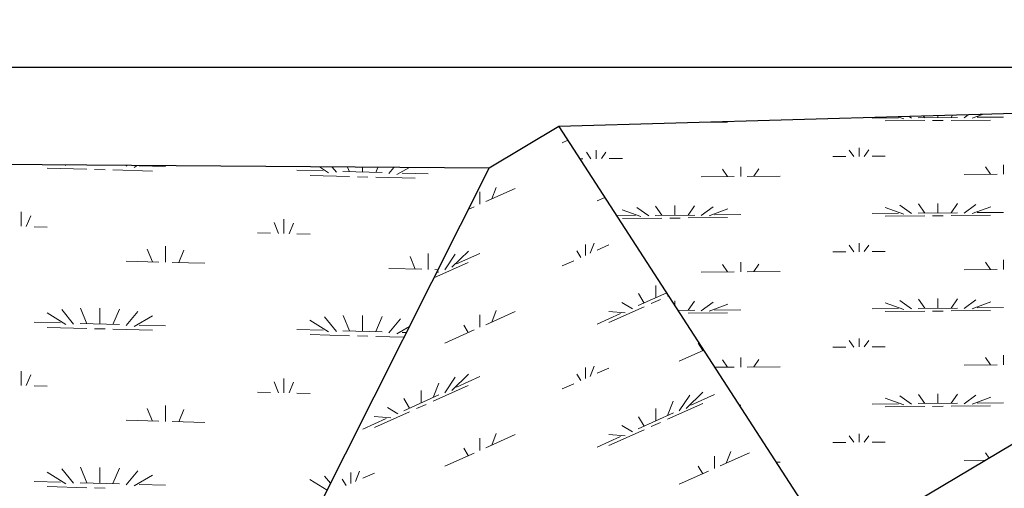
# Model space of a CAD drawing. Extents: x -805 to 3526, y -961 to 1039.
# Tile 112 of 256: x 292.08 to 294.46, y 35.3 to 36.43. Entities that reach past the tile are written whole.
import ezdxf

# ---------------------------------------------------------------- set-up
doc = ezdxf.new("R2010")
doc.units = 0
doc.linetypes.add('AUSGEZOGEN', pattern=[2, 1, 1])
doc.layers.get('0').update_dxf_attribs({"color": 251})
for name, color, linetype, lineweight in [('P-HP-Dorsten 2022 - Ansicht$0$VE22-087 - Bf_Dorsten-Hervest ModellRevit2021_rvt-1-Schnitt 8$0$A-FLOR', 192, 'Continuous', 9), ('P-HP-Dorsten 2022 - Ansicht$0$VE22-087 - Bf_Dorsten-Hervest ModellRevit2021_rvt-1-Schnitt 8$0$A-FLOR-PATT', 8, 'Continuous', 35), ('P-HP-Dorsten 2022 - Ansicht$0$VE22-087 - Bf_Dorsten-Hervest ModellRevit2021_rvt-1-Schnitt 8$0$A-WALL', 113, 'Continuous', 9), ('TTK-B-Bestand', 252, 'Continuous', 35), ('TTK-P-Treppe oben', 12, 'Continuous', 25), ('TTK-P-Treppe unten', 12, 'Continuous', 25)]:
    doc.layers.add(name, color=color, linetype=linetype, lineweight=lineweight)
doc.layers.add('TTK-P-Bahnsteig', color=12, linetype='Continuous')
doc.layers.add('TTK-P-TEXT', color=12, linetype='AUSGEZOGEN')
doc.styles.add('AKG DIN 6776', font='AKG_DIN67.TTF')
doc.dimstyles.new('TTK$6', dxfattribs={"dimtxt": 2.5, "dimasz": 2.5, "dimexe": 3.5, "dimexo": 0.1, "dimgap": 1, "dimtad": 1, "dimzin": 0, "dimtxsty": 'AKG DIN 6776', "dimblk": 'OBLIQUE', "dimcen": -0.09, "dimdle": 3, "dimse1": 1, "dimse2": 1, "dimclrd": 256, "dimclre": 256, "dimclrt": 256, "dimadec": 3, "dimazin": 0, "dimtfac": 1, "dimtofl": 0, "dimtmove": 0, "dimatfit": 3, "dimldrblk": 'OBLIQUE', "dimfxl": 7, "dimfxlon": 1, "dimtolj": 1, "dimtzin": 0, "dimlwd": -1, "dimlwe": -1, "dimarcsym": 0})

# ---------------------------------------------------------------- blocks, each defined once
blk = doc.blocks.new('*D549')
at = {"layer": 'DEFPOINTS', "color": 0}
for p in [(1594.653, 36.7397), (1594.3062, 36.5752), (8.2233, 0)]:
    blk.add_point(p, dxfattribs=at)
at = {"layer": 'TTK-B-Bestand', "insert": (1594.1093, 36.9835), "char_height": 0.25, "attachment_point": 5, "style": 'AKG DIN 6776'}
blk.add_mtext('\\A1;36,588', dxfattribs=at)
blk = doc.blocks.new('_OBLIQUE')
at = {"color": 0, "linetype": 'ByBlock'}
blk.add_line((-0.5, -0.5), (0.5, 0.5), dxfattribs=at)
blk = doc.blocks.new('*D548')
at = {"layer": 'DEFPOINTS', "color": 0}
for p in [(1585.5366, 36.7706), (1585.0459, 36.614), (-0.8681, 0.0309)]:
    blk.add_point(p, dxfattribs=at)
at = {"layer": 'TTK-B-Bestand', "insert": (1585.0178, 37.0144), "char_height": 0.25, "attachment_point": 5, "style": 'AKG DIN 6776'}
blk.add_mtext('\\A1;36,621', dxfattribs=at)
blk = doc.blocks.new('*D547')
at = {"layer": 'DEFPOINTS', "color": 0}
for p in [(1244.5951, 35.6713), (1244.1853, 35.5313), (0, 0)]:
    blk.add_point(p, dxfattribs=at)
at = {"layer": 'TTK-P-Treppe unten', "insert": (1244.1389, 35.9152), "char_height": 0.25, "attachment_point": 5, "style": 'AKG DIN 6776', "bg_fill": 3, "box_fill_scale": 1.1, "bg_fill_color": 256, "bg_fill_true_color": 13158600, "bg_fill_transparency": 0}
blk.add_mtext('\\A1;35,53', dxfattribs=at)
blk = doc.blocks.new('*D546')
at = {"layer": 'DEFPOINTS', "color": 0}
for p in [(1248.9571, 37.4519), (1249.0816, 37.3335), (0, 0)]:
    blk.add_point(p, dxfattribs=at)
at = {"layer": 'TTK-P-Treppe unten', "insert": (1249.4133, 37.6958), "char_height": 0.25, "attachment_point": 5, "style": 'AKG DIN 6776'}
blk.add_mtext('\\A1;37,33', dxfattribs=at)
blk = doc.blocks.new('*D545')
at = {"layer": 'DEFPOINTS', "color": 0}
for p in [(1259.6018, 37.4765), (1259.6991, 37.3874), (0.198, 0.0396)]:
    blk.add_point(p, dxfattribs=at)
at = {"layer": 'TTK-P-Treppe unten', "insert": (1259.1455, 37.7204), "char_height": 0.25, "attachment_point": 5, "style": 'AKG DIN 6776'}
blk.add_mtext('\\A1;37,35', dxfattribs=at)
blk = doc.blocks.new('*D543')
at = {"layer": 'DEFPOINTS', "color": 0}
for p in [(859.6449, 36.5698), (860.128, 36.5698), (-0.7156, 0.0247)]:
    blk.add_point(p, dxfattribs=at)
at = {"layer": 'TTK-P-TEXT', "insert": (860.5843, 36.8136), "char_height": 0.25, "attachment_point": 5, "style": 'AKG DIN 6776'}
blk.add_mtext('\\A1;36,55', dxfattribs=at)
blk = doc.blocks.new('*D541')
at = {"layer": 'DEFPOINTS', "color": 0}
for p in [(868.7985, 36.6417), (869.2816, 36.6417), (8.438, 0.0966)]:
    blk.add_point(p, dxfattribs=at)
at = {"layer": 'TTK-B-Bestand', "insert": (869.7378, 36.8855), "char_height": 0.25, "attachment_point": 5, "style": 'AKG DIN 6776'}
blk.add_mtext('\\A1;36,55', dxfattribs=at)
blk = doc.blocks.new('*D540')
at = {"layer": 'DEFPOINTS', "color": 0}
for p in [(1239.4124, 37.4656), (1239.2481, 37.3256), (-4.9372, 1.7943)]:
    blk.add_point(p, dxfattribs=at)
at = {"layer": 'TTK-P-Treppe unten', "insert": (1238.8681, 37.7095), "char_height": 0.25, "attachment_point": 5, "style": 'AKG DIN 6776', "bg_fill": 3, "box_fill_scale": 1.1, "bg_fill_color": 256, "bg_fill_true_color": 13158600, "bg_fill_transparency": 0}
blk.add_mtext('\\A1;37,329', dxfattribs=at)
blk = doc.blocks.new('*D539')
at = {"layer": 'DEFPOINTS', "color": 0}
for p in [(303.4751, 35.7451), (303.9213, 35.7444), (0, 0)]:
    blk.add_point(p, dxfattribs=at)
at = {"layer": 'TTK-P-Treppe oben', "insert": (304.3775, 35.9883), "char_height": 0.25, "attachment_point": 5, "style": 'AKG DIN 6776'}
blk.add_mtext('\\A1;35,75', dxfattribs=at)
blk = doc.blocks.new('*D538')
at = {"layer": 'DEFPOINTS', "color": 0}
for p in [(1076.6395, 36.011), (1076.7895, 35.997), (0, 0)]:
    blk.add_point(p, dxfattribs=at)
at = {"layer": 'TTK-P-Treppe oben', "insert": (1076.1833, 36.2548), "char_height": 0.25, "attachment_point": 5, "style": 'AKG DIN 6776'}
blk.add_mtext('\\A1;36,00', dxfattribs=at)

msp = doc.modelspace()

# ---------------------------------------------------------------- linework, layer by layer
at = {"layer": 'P-HP-Dorsten 2022 - Ansicht$0$VE22-087 - Bf_Dorsten-Hervest ModellRevit2021_rvt-1-Schnitt 8$0$A-FLOR', "color": 251, "lineweight": 25}
msp.add_line((294.6036, 36.2073), (293.3819, 36.1726), dxfattribs=at)
at = {"layer": 'P-HP-Dorsten 2022 - Ansicht$0$VE22-087 - Bf_Dorsten-Hervest ModellRevit2021_rvt-1-Schnitt 8$0$A-FLOR-PATT', "color": 251, "linetype": 'Continuous', "lineweight": 9}
for p, q in [((294.2144, 36.1908), (294.2003, 36.1958)), ((294.2336, 36.1923), (294.2275, 36.1966)), ((294.2494, 36.1934), (294.3446, 36.1943)), ((294.2653, 36.1936), (294.2625, 36.1976)), ((294.297, 36.1939), (294.297, 36.1986)), ((294.3287, 36.1942), (294.3324, 36.1996)), ((294.3605, 36.1933), (294.3705, 36.2006)), ((294.3796, 36.1923), (294.4047, 36.2016)), ((294.3922, 36.1947), (294.4557, 36.1952)), ((293.7064, 36.1818), (293.789, 36.1825)), ((294.1382, 36.1925), (294.2017, 36.193)), ((294.17, 36.1858), (294.2653, 36.1867)), ((294.2843, 36.1868), (294.3097, 36.1871)), ((294.3288, 36.1872), (294.424, 36.188)), ((293.3892, 36.1329), (293.4035, 36.1393)), ((293.4589, 36.0946), (293.4481, 36.1101)), ((293.4715, 36.0946), (293.4715, 36.1153)), ((293.4842, 36.0948), (293.495, 36.1105)), ((294.043, 36.0996), (294.0747, 36.0998)), ((294.0938, 36.1001), (294.083, 36.1156)), ((294.1065, 36.1001), (294.1065, 36.1208)), ((294.1192, 36.1003), (294.13, 36.116)), ((294.1382, 36.1004), (294.17, 36.1007)), ((293.4326, 36.0943), (293.4398, 36.0943)), ((293.5033, 36.0949), (293.535, 36.0951))]:
    msp.add_line(p, q, dxfattribs=at)
at = {"layer": 'P-HP-Dorsten 2022 - Ansicht$0$VE22-087 - Bf_Dorsten-Hervest ModellRevit2021_rvt-1-Schnitt 8$0$A-WALL', "color": 251, "lineweight": 25}
msp.add_line((294.6036, 36.3153), (289.8269, 36.3153), dxfattribs=at)

# ---------------------------------------------------------------- dimensions: what is measured, and where the dimension line sits
at = {"layer": 'TTK-B-Bestand', "color": 251}
for feature_location, offset, origin, text, picture, middle in [((1585.0459, 36.614), (0.4461, 0.1576), (-0.8681, 0.0309), '36,621', '*D548', (1585.0178, 37.0144)), ((1594.3062, 36.5752), (0.2947, 0.1656), (8.2233, 0), '36,588', '*D549', (1594.1093, 36.9835))]:
    dim = msp.add_ordinate_dim(feature_location=feature_location, offset=offset, dtype=0, origin=origin, text=text, dimstyle='TTK$6', override={"dimscale": 0, "dimdec": 3, "dimtmove": 1, "dimfxlon": 0}, dxfattribs=at)
    dim.commit()
    dim.dimension.update_dxf_attribs({"geometry": picture, "text_midpoint": middle})

# ---------------------------------------------------------------- next in the draw order: dimensions: what is measured, and where the dimension line sits
at = {"layer": 'TTK-P-Treppe unten', "color": 251}
dim = msp.add_ordinate_dim(feature_location=(1244.1853, 35.5313), offset=(0.4098, 0.14), dtype=0, origin=(0, 0), dimstyle='TTK$6', override={"dimscale": 0, "dimtfill": 1}, dxfattribs=at)
dim.commit()
dim.dimension.update_dxf_attribs({"geometry": '*D547', "text_midpoint": (1244.1389, 35.9152)})

# ---------------------------------------------------------------- next in the draw order: linework, layer by layer
at = {"layer": 'P-HP-Dorsten 2022 - Ansicht$0$VE22-087 - Bf_Dorsten-Hervest ModellRevit2021_rvt-1-Schnitt 8$0$A-FLOR', "color": 251, "lineweight": 25}
for p, q in [((295.9933, 36.3079), (294.045, 35.1476)), ((293.3819, 36.1726), (293.2129, 36.0714)), ((293.3819, 36.1726), (294.045, 35.1476)), ((293.2129, 36.0714), (291.0629, 36.0884)), ((292.4727, 34.6002), (293.2129, 36.0714))]:
    msp.add_line(p, q, dxfattribs=at)
at = {"layer": 'P-HP-Dorsten 2022 - Ansicht$0$VE22-087 - Bf_Dorsten-Hervest ModellRevit2021_rvt-1-Schnitt 8$0$A-FLOR-PATT', "color": 251, "linetype": 'Continuous', "lineweight": 9}
for p, q in [((292.1905, 36.0784), (292.1889, 36.0795)), ((292.3364, 36.0762), (292.3382, 36.0783)), ((292.3555, 36.0737), (292.3631, 36.0781)), ((292.3682, 36.0772), (292.4316, 36.0754)), ((294.4557, 36.0571), (294.4557, 36.0801)), ((292.146, 36.0718), (292.2412, 36.0692)), ((292.2603, 36.0686), (292.2856, 36.0679)), ((292.3047, 36.0674), (292.3999, 36.0648)), ((292.7489, 36.0666), (292.8124, 36.0649)), ((292.7806, 36.0542), (292.8758, 36.0516)), ((292.8252, 36.0608), (292.8034, 36.0746)), ((292.8442, 36.0621), (292.8342, 36.0744)), ((292.86, 36.0636), (292.9552, 36.0609)), ((292.8759, 36.0631), (292.8714, 36.0741)), ((292.9076, 36.0623), (292.9076, 36.0738)), ((292.9393, 36.0615), (292.9444, 36.0735)), ((292.971, 36.0586), (292.9834, 36.0732)), ((292.9901, 36.0561), (293.0192, 36.0729)), ((293.0028, 36.0596), (293.0663, 36.0578)), ((293.7255, 36.0508), (293.8049, 36.0515)), ((293.789, 36.0514), (293.7767, 36.0691)), ((293.8208, 36.0516), (293.8208, 36.0746)), ((293.8366, 36.0517), (293.916, 36.0524)), ((293.8525, 36.052), (293.8648, 36.0699)), ((294.3605, 36.0563), (294.4398, 36.057)), ((294.424, 36.0569), (294.4117, 36.0747)), ((292.8949, 36.051), (292.9203, 36.0503)), ((292.9393, 36.0498), (293.0345, 36.0472)), ((293.191, 35.9846), (293.191, 36.0144)), ((293.2051, 35.9909), (293.2759, 36.0227)), ((293.2193, 35.9973), (293.2303, 36.0253)), ((293.4741, 35.9925), (293.493, 36.001)), ((293.6303, 35.9579), (293.6149, 35.9801)), ((293.662, 35.9581), (293.662, 35.9812)), ((293.6937, 35.9585), (293.7091, 35.981)), ((294.2336, 35.962), (294.2052, 35.9824)), ((294.2653, 35.9634), (294.2499, 35.9856)), ((294.297, 35.9636), (294.297, 35.9867)), ((294.3287, 35.964), (294.3441, 35.9865)), ((294.3605, 35.9631), (294.3889, 35.9839)), ((292.0826, 35.9313), (292.0826, 35.9659)), ((292.0953, 35.931), (292.1061, 35.9569)), ((293.1629, 35.972), (293.1768, 35.9782)), ((293.5215, 35.9569), (293.5668, 35.9573)), ((293.5795, 35.9551), (293.5346, 35.971)), ((293.5986, 35.9565), (293.5702, 35.9769)), ((293.6144, 35.9577), (293.7096, 35.9585)), ((293.7255, 35.9575), (293.7539, 35.9784)), ((293.7446, 35.9565), (293.7895, 35.9732)), ((293.7572, 35.959), (293.8207, 35.9595)), ((294.1382, 35.9623), (294.2017, 35.9628)), ((294.2144, 35.9606), (294.1695, 35.9765)), ((294.17, 35.9556), (294.2653, 35.9565)), ((294.2494, 35.9632), (294.3446, 35.9641)), ((294.2843, 35.9566), (294.3097, 35.9568)), ((294.3288, 35.957), (294.424, 35.9578)), ((294.3796, 35.9621), (294.4245, 35.9787)), ((294.3922, 35.9645), (294.4557, 35.965)), ((292.7045, 35.914), (292.6937, 35.9404)), ((292.7172, 35.9137), (292.7172, 35.9483)), ((292.7299, 35.9134), (292.7407, 35.9392)), ((293.535, 35.9501), (293.6303, 35.9509)), ((293.6493, 35.9511), (293.6747, 35.9513)), ((293.6938, 35.9515), (293.789, 35.9523)), ((292.1143, 35.9303), (292.146, 35.9295)), ((292.6537, 35.9154), (292.6855, 35.9145)), ((292.7489, 35.9127), (292.7806, 35.9119)), ((293.4458, 35.8609), (293.4458, 35.8877)), ((293.4572, 35.866), (293.4668, 35.8905)), ((293.4741, 35.8736), (293.5024, 35.8863)), ((294.0938, 35.8699), (294.083, 35.8854)), ((294.1065, 35.8699), (294.1065, 35.8906)), ((294.1192, 35.8701), (294.13, 35.8858)), ((292.3999, 35.8455), (292.3876, 35.8757)), ((292.4317, 35.8447), (292.4317, 35.8831)), ((292.4634, 35.8439), (292.4757, 35.8734)), ((293.0663, 35.8271), (293.0663, 35.8655)), ((293.106, 35.8262), (293.1314, 35.8641)), ((293.123, 35.8322), (293.163, 35.8712)), ((293.1343, 35.8403), (293.191, 35.8656)), ((293.4345, 35.8558), (293.4249, 35.8717)), ((294.043, 35.8694), (294.0747, 35.8696)), ((294.1382, 35.8702), (294.17, 35.8705)), ((292.3365, 35.8472), (292.4158, 35.845)), ((292.4475, 35.8442), (292.5268, 35.842)), ((293.0345, 35.8278), (293.0222, 35.858)), ((293.0799, 35.807), (293.1627, 35.8441)), ((293.3892, 35.8355), (293.4175, 35.8482)), ((293.789, 35.8212), (293.7767, 35.8389)), ((293.8208, 35.8214), (293.8208, 35.8444)), ((293.8525, 35.8217), (293.8648, 35.8397)), ((294.424, 35.8267), (294.4117, 35.8444)), ((294.4557, 35.8269), (294.4557, 35.8499)), ((292.9711, 35.8296), (293.0504, 35.8274)), ((293.0821, 35.8266), (293.0896, 35.8263)), ((293.0857, 35.8185), (293.0918, 35.8212)), ((293.7255, 35.8206), (293.8049, 35.8212)), ((293.8366, 35.8215), (293.916, 35.8222)), ((294.3605, 35.8261), (294.4398, 35.8268)), ((293.5732, 35.7396), (293.6421, 35.7704)), ((293.5874, 35.7459), (293.5737, 35.7686)), ((293.6157, 35.7587), (293.6157, 35.7884)), ((293.5591, 35.7317), (293.5338, 35.7469)), ((293.6044, 35.7446), (293.627, 35.7548)), ((293.6441, 35.7624), (293.6466, 35.7635)), ((293.662, 35.7396), (293.662, 35.7509)), ((293.6937, 35.7283), (293.7091, 35.7507)), ((293.7255, 35.7273), (293.7539, 35.7482)), ((293.7446, 35.7263), (293.7895, 35.743)), ((294.2144, 35.7304), (294.1695, 35.7463)), ((294.2336, 35.7318), (294.2052, 35.7522)), ((294.2653, 35.7332), (294.2499, 35.7554)), ((294.297, 35.7334), (294.297, 35.7565)), ((294.3287, 35.7338), (294.3441, 35.7563)), ((294.3605, 35.7328), (294.3889, 35.7537)), ((294.3796, 35.7318), (294.4245, 35.7485)), ((292.1905, 35.6937), (292.1457, 35.7222)), ((292.2095, 35.695), (292.1812, 35.7302)), ((292.2412, 35.696), (292.2259, 35.7337)), ((292.273, 35.6952), (292.273, 35.7337)), ((292.3047, 35.6944), (292.3201, 35.7313)), ((292.3364, 35.6915), (292.3648, 35.7251)), ((293.2051, 35.6936), (293.2759, 35.7253)), ((293.2193, 35.7), (293.2303, 35.728)), ((293.4741, 35.6952), (293.5308, 35.7205)), ((293.5421, 35.7226), (293.5021, 35.7257)), ((293.5024, 35.6989), (293.5874, 35.737)), ((293.6696, 35.728), (293.7096, 35.7283)), ((293.674, 35.7211), (293.6747, 35.7211)), ((293.6938, 35.7213), (293.789, 35.7221)), ((293.7572, 35.7287), (293.8207, 35.7293)), ((294.1382, 35.7321), (294.2017, 35.7326)), ((294.17, 35.7254), (294.2653, 35.7262)), ((294.2494, 35.733), (294.3446, 35.7338)), ((294.2843, 35.7264), (294.3097, 35.7266)), ((294.3288, 35.7268), (294.424, 35.7276)), ((294.3922, 35.7343), (294.4557, 35.7348)), ((292.1143, 35.6995), (292.1778, 35.6978)), ((292.2254, 35.6964), (292.3206, 35.6938)), ((292.3555, 35.689), (292.4004, 35.7149)), ((292.8251, 35.6761), (292.7803, 35.7045)), ((292.8442, 35.6774), (292.8158, 35.7126)), ((292.8759, 35.6784), (292.8605, 35.7161)), ((292.9076, 35.6776), (292.9076, 35.716)), ((292.9393, 35.6768), (292.9547, 35.7137)), ((292.971, 35.6739), (292.9994, 35.7075)), ((293.191, 35.6873), (293.191, 35.717)), ((292.146, 35.6871), (292.2412, 35.6845)), ((292.2603, 35.6839), (292.2856, 35.6832)), ((292.3047, 35.6827), (292.3999, 35.6801)), ((292.3682, 35.6925), (292.4316, 35.6907)), ((292.749, 35.6819), (292.8124, 35.6802)), ((292.86, 35.6788), (292.9552, 35.6762)), ((292.9901, 35.6714), (293.0205, 35.6889)), ((293.0028, 35.6749), (293.0133, 35.6746)), ((293.106, 35.6492), (293.1768, 35.6809)), ((293.1626, 35.6746), (293.1517, 35.6927)), ((292.7806, 35.6695), (292.8758, 35.6668)), ((292.8949, 35.6663), (292.9203, 35.6656)), ((292.9393, 35.6651), (293.0075, 35.6632)), ((293.729, 35.6309), (293.718, 35.6491)), ((294.0938, 35.6396), (294.083, 35.6552)), ((294.1065, 35.6397), (294.1065, 35.6604)), ((294.1192, 35.6399), (294.13, 35.6556)), ((293.6724, 35.6056), (293.7316, 35.6321)), ((294.043, 35.6391), (294.0747, 35.6394)), ((294.1382, 35.64), (294.17, 35.6402)), ((293.789, 35.591), (293.7767, 35.6087)), ((293.8208, 35.5912), (293.8208, 35.6142)), ((293.8525, 35.5915), (293.8648, 35.6095)), ((294.424, 35.5965), (294.4117, 35.6142)), ((294.4557, 35.5967), (294.4557, 35.6197)), ((292.0826, 35.5466), (292.0826, 35.5812)), ((293.4458, 35.5636), (293.4458, 35.5903)), ((293.4572, 35.5687), (293.4668, 35.5932)), ((293.4741, 35.5762), (293.5025, 35.5889)), ((293.7584, 35.5906), (293.8049, 35.591)), ((293.8366, 35.5913), (293.916, 35.592)), ((294.3605, 35.5959), (294.4398, 35.5965)), ((292.0953, 35.5463), (292.1061, 35.5721)), ((292.7045, 35.5292), (292.6937, 35.5557)), ((292.7172, 35.529), (292.7172, 35.5636)), ((292.7299, 35.5287), (292.7407, 35.5545)), ((293.0777, 35.5176), (293.0914, 35.5526)), ((293.106, 35.5289), (293.1314, 35.5668)), ((293.123, 35.5349), (293.1631, 35.5739)), ((293.1343, 35.5429), (293.191, 35.5683)), ((293.4345, 35.5585), (293.4249, 35.5744)), ((292.1143, 35.5456), (292.146, 35.5447)), ((292.6537, 35.5307), (292.6855, 35.5298)), ((293.0494, 35.5049), (293.0494, 35.5346)), ((293.0777, 35.5086), (293.1627, 35.5467)), ((293.3892, 35.5382), (293.4175, 35.5509)), ((293.6894, 35.4913), (293.7294, 35.5302)), ((292.7489, 35.528), (292.7807, 35.5271)), ((293.0069, 35.4858), (293.0918, 35.5239)), ((293.0211, 35.4922), (293.0073, 35.5149)), ((293.6441, 35.474), (293.6578, 35.509)), ((293.6724, 35.4852), (293.6977, 35.5232)), ((293.7007, 35.4993), (293.7573, 35.5247)), ((294.2144, 35.5002), (294.1695, 35.5161)), ((294.2336, 35.5016), (294.2052, 35.522)), ((294.2653, 35.503), (294.2499, 35.5252)), ((294.297, 35.5032), (294.297, 35.5262)), ((294.3287, 35.5036), (294.3441, 35.526)), ((294.3605, 35.5026), (294.3889, 35.5235)), ((294.3796, 35.5016), (294.4245, 35.5183)), ((294.3922, 35.504), (294.4557, 35.5046)), ((292.3999, 35.4607), (292.3876, 35.4909)), ((292.4317, 35.4599), (292.4317, 35.4984)), ((292.4634, 35.4592), (292.4757, 35.4887)), ((292.9361, 35.4452), (293.0211, 35.4833)), ((292.9928, 35.4779), (292.9674, 35.4932)), ((293.038, 35.4909), (293.0607, 35.501)), ((293.6157, 35.4613), (293.6157, 35.491)), ((293.6441, 35.465), (293.729, 35.5031)), ((293.8176, 35.4991), (293.8207, 35.4991)), ((294.1382, 35.5018), (294.2017, 35.5024)), ((294.17, 35.4952), (294.2653, 35.496)), ((294.2494, 35.5028), (294.3446, 35.5036)), ((294.2843, 35.4962), (294.3097, 35.4964)), ((294.3288, 35.4966), (294.424, 35.4974)), ((292.3365, 35.4625), (292.4158, 35.4603)), ((292.4475, 35.4594), (292.5268, 35.4572)), ((292.9078, 35.4414), (292.9644, 35.4668)), ((292.9758, 35.4689), (292.9357, 35.472)), ((293.5732, 35.4422), (293.6582, 35.4803)), ((293.5874, 35.4486), (293.5737, 35.4713)), ((293.6044, 35.4473), (293.627, 35.4574)), ((293.5025, 35.4016), (293.5874, 35.4396)), ((293.5591, 35.4343), (293.5338, 35.4496)), ((293.191, 35.3899), (293.191, 35.4197)), ((293.2051, 35.3962), (293.2759, 35.4279)), ((293.2193, 35.4026), (293.2303, 35.4306)), ((293.4741, 35.3978), (293.5308, 35.4232)), ((293.5421, 35.4253), (293.5021, 35.4284)), ((294.043, 35.4089), (294.0747, 35.4092)), ((294.0938, 35.4094), (294.083, 35.425)), ((294.1065, 35.4095), (294.1065, 35.4302)), ((294.1192, 35.4097), (294.13, 35.4254)), ((294.1382, 35.4098), (294.17, 35.41)), ((293.1626, 35.3772), (293.1517, 35.3954)), ((293.7856, 35.359), (293.7966, 35.387)), ((293.106, 35.3518), (293.1768, 35.3835)), ((293.7573, 35.3463), (293.7573, 35.3761)), ((293.7715, 35.3526), (293.8423, 35.3843)), ((293.9065, 35.3617), (293.916, 35.3618)), ((294.3605, 35.3656), (294.4119, 35.3661)), ((294.4205, 35.3713), (294.4117, 35.384)), ((292.2095, 35.3103), (292.1812, 35.3455)), ((292.2412, 35.3112), (292.2259, 35.349)), ((292.273, 35.3105), (292.273, 35.3489)), ((292.3047, 35.3097), (292.3201, 35.3466)), ((292.3364, 35.3067), (292.3648, 35.3404)), ((292.8908, 35.3149), (292.9004, 35.3394)), ((293.6724, 35.3082), (293.7432, 35.3399)), ((293.729, 35.3336), (293.718, 35.3517)), ((292.1143, 35.3148), (292.1778, 35.313)), ((292.1905, 35.309), (292.1457, 35.3374)), ((292.3555, 35.3042), (292.4004, 35.3302)), ((292.8216, 35.2936), (292.7803, 35.3198)), ((292.83, 35.3103), (292.8158, 35.3278)), ((292.8681, 35.3047), (292.8585, 35.3206)), ((292.8795, 35.3098), (292.8795, 35.3366)), ((292.9078, 35.3225), (292.9361, 35.3352)), ((292.146, 35.3024), (292.2412, 35.2997)), ((292.2254, 35.3117), (292.3206, 35.3091)), ((292.2603, 35.2992), (292.2857, 35.2985)), ((292.3682, 35.3078), (292.4316, 35.306))]:
    msp.add_line(p, q, dxfattribs=at)

# ---------------------------------------------------------------- next in the draw order: dimensions: what is measured, and where the dimension line sits
at = {"layer": 'TTK-B-Bestand', "color": 251}
dim = msp.add_ordinate_dim(feature_location=(868.7985, 36.6417), offset=(0.4831, 0), dtype=0, origin=(8.438, 0.0966), dimstyle='TTK$6', override={"dimscale": 0, "dimfxlon": 0}, dxfattribs=at)
dim.commit()
dim.dimension.update_dxf_attribs({"geometry": '*D541', "text_midpoint": (869.7378, 36.8855)})
at = {"layer": 'TTK-P-TEXT', "color": 251}
dim = msp.add_ordinate_dim(feature_location=(859.6449, 36.5698), offset=(0.4831, 0), dtype=0, origin=(-0.7156, 0.0247), dimstyle='TTK$6', override={"dimscale": 0, "dimfxlon": 0}, dxfattribs=at)
dim.commit()
dim.dimension.update_dxf_attribs({"geometry": '*D543', "text_midpoint": (860.5843, 36.8136)})
at = {"layer": 'TTK-P-Treppe unten', "color": 251}
for feature_location, offset, origin, picture, middle in [((1259.6991, 37.3874), (-0.0973, 0.0891), (0.198, 0.0396), '*D545', (1259.1455, 37.7204)), ((1249.0816, 37.3335), (-0.1245, 0.1184), (0, 0), '*D546', (1249.4133, 37.6958))]:
    dim = msp.add_ordinate_dim(feature_location=feature_location, offset=offset, dtype=0, origin=origin, dimstyle='TTK$6', override={"dimscale": 0}, dxfattribs=at)
    dim.commit()
    dim.dimension.update_dxf_attribs({"geometry": picture, "text_midpoint": middle})

# ---------------------------------------------------------------- next in the draw order: dimensions: what is measured, and where the dimension line sits
dim = msp.add_ordinate_dim(feature_location=(1239.2481, 37.3256), offset=(0.1119, 0.1412), dtype=0, origin=(-4.9372, 1.7943), text='37,329', dimstyle='TTK$6', override={"dimscale": 0, "dimtfill": 1}, dxfattribs=at)
dim.commit()
dim.dimension.update_dxf_attribs({"geometry": '*D540', "text_midpoint": (1238.8681, 37.7095)})

# ---------------------------------------------------------------- next in the draw order: linework, layer by layer
at = {"layer": 'TTK-P-Bahnsteig', "color": 251}
msp.add_circle((473.7851, 39.1322), 1000, dxfattribs=at)

# ---------------------------------------------------------------- next in the draw order: dimensions: what is measured, and where the dimension line sits
at = {"layer": 'TTK-P-Treppe oben', "color": 251}
for feature_location, offset, picture, middle in [((1076.7895, 35.997), (-0.15, 0.014), '*D538', (1076.1833, 36.2548)), ((303.4751, 35.7451), (0.4462, -0.0007), '*D539', (304.3775, 35.9883))]:
    dim = msp.add_ordinate_dim(feature_location=feature_location, offset=offset, dtype=0, origin=(0, 0), dimstyle='TTK$6', override={"dimscale": 0}, dxfattribs=at)
    dim.commit()
    dim.dimension.update_dxf_attribs({"geometry": picture, "text_midpoint": middle})

doc.saveas('drawing.dxf')
